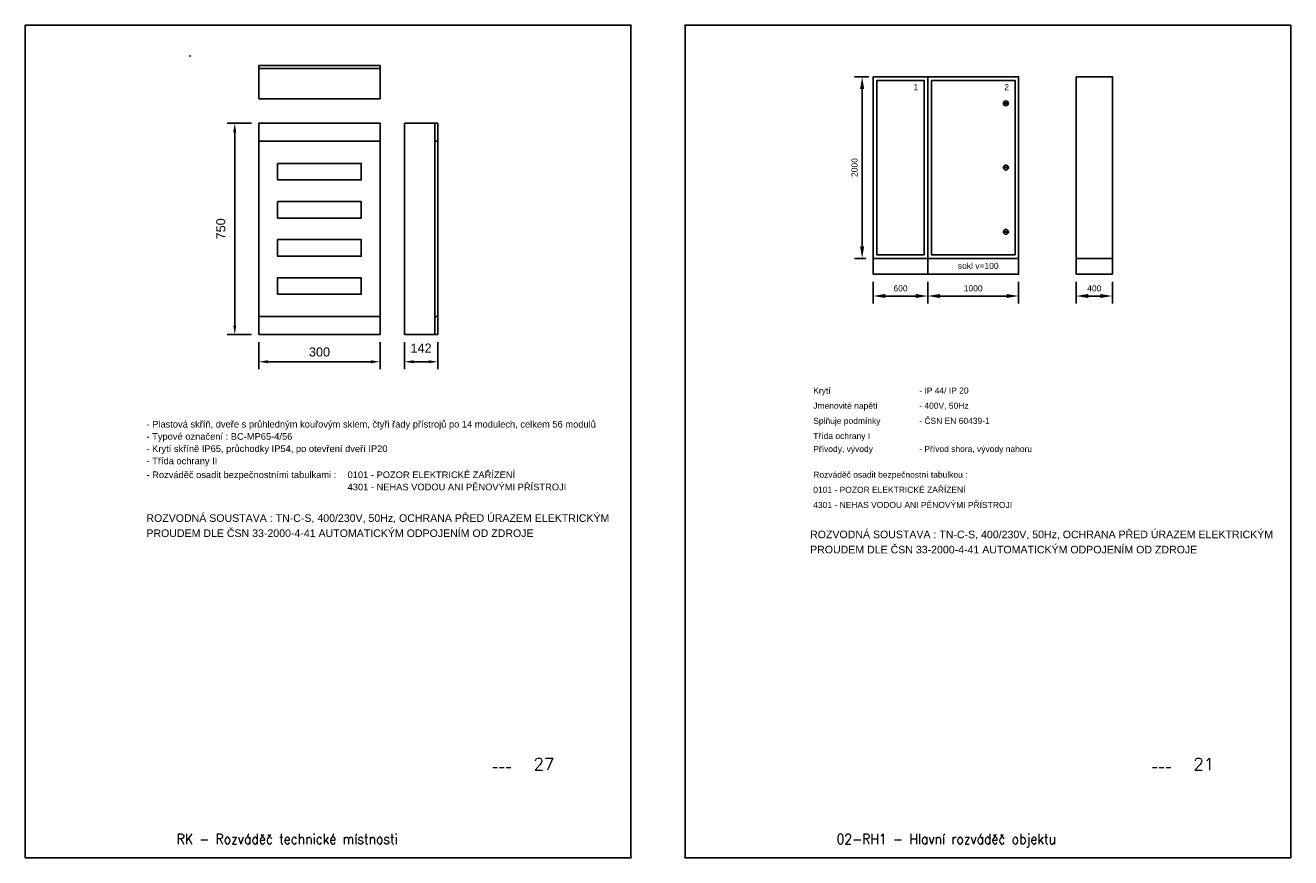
# Model space of a CAD drawing. Extents: x 779434 to 869009, y -84687 to -68442.
# Tile 6 of 6: x 848112 to 869009, y -84687 to -70937. Entities that reach past the tile are written whole.
import ezdxf

# ---------------------------------------------------------------- set-up
doc = ezdxf.new("R2010")
doc.units = 0
doc.header["$MEASUREMENT"] = 0
doc.layers.get('DEFPOINTS').update_dxf_attribs({"linetype": 'CONTINUOUS'})
for name, color, linetype in [('1-KRESBA', 7, 'CONTINUOUS'), ('__Bílá', 7, 'CONTINUOUS'), ('IN_RAZITKO', 7, 'CONTINUOUS'), ('OBRYSY', 7, 'CONTINUOUS'), ('RAZITKO', 7, 'CONTINUOUS')]:
    doc.layers.add(name, color=color, linetype=linetype)
doc.layers.add('MP2000N', color=7, linetype='CONTINUOUS', plot=False)
doc.styles.add('ARI-ROM-UNI', font='simplex.shx', dxfattribs={"width": 0.8})
doc.styles.add('Arial', font='arial.ttf')
doc.dimstyles.new('1---50', dxfattribs={"dimtxt": 150, "dimasz": 150, "dimexe": 125, "dimexo": 125, "dimgap": 75, "dimtad": 0, "dimzin": 0, "dimdsep": 46, "dimtxsty": 'Arial', "dimcen": -150, "dimdle": 1.25, "dimclrd": 256, "dimclre": 256, "dimclrt": 256, "dimadec": 4, "dimazin": 0, "dimtfac": 0.75, "dimtofl": 0, "dimtmove": 2, "dimatfit": 3, "dimfxl": 1, "dimtvp": 1.5, "dimtolj": 1, "dimtzin": 0, "dimlwd": -1, "dimlwe": -1, "dimarcsym": 0})

# ---------------------------------------------------------------- blocks, each defined once
blk = doc.blocks.new('*D23')
at = {"layer": '__Bílá', "transparency": 16777216}
for p, q in [((851845, -72553), (851446, -72553)), ((851571, -72703), (851571, -75897)), ((851845, -76047), (851446, -76047))]:
    blk.add_line(p, q, dxfattribs=at)
at = {"layer": '__Bílá', "lineweight": 35, "transparency": 16777216}
for points in [[(851546, -72703), (851596, -72703), (851571, -72553)], [(851546, -75897), (851596, -75897), (851571, -76047)]]:
    blk.add_solid(points, dxfattribs=at)
at = {"layer": 'DEFPOINTS', "color": 0, "lineweight": 35, "transparency": 16777216}
for p in [(851970, -72553), (851571, -76047), (851970, -76047)]:
    blk.add_point(p, dxfattribs=at)
at = {"layer": '__Bílá', "transparency": 16777216, "insert": (851341, -74300), "char_height": 150, "attachment_point": 5, "rotation": 90, "style": 'Arial'}
blk.add_mtext('\\A1;750', dxfattribs=at)
blk = doc.blocks.new('*D24')
at = {"layer": '__Bílá', "transparency": 16777216}
for p, q in [((851970, -76172), (851970, -76620)), ((853970, -76172), (853970, -76620)), ((852120, -76495), (853820, -76495))]:
    blk.add_line(p, q, dxfattribs=at)
at = {"layer": '__Bílá', "lineweight": 35, "transparency": 16777216}
for points in [[(852120, -76470), (852120, -76520), (851970, -76495)], [(853820, -76470), (853820, -76520), (853970, -76495)]]:
    blk.add_solid(points, dxfattribs=at)
at = {"layer": 'DEFPOINTS', "color": 0, "lineweight": 35, "transparency": 16777216}
for p in [(851970, -76047), (853970, -76047), (853970, -76495)]:
    blk.add_point(p, dxfattribs=at)
at = {"layer": '__Bílá', "transparency": 16777216, "insert": (852970, -76334), "char_height": 150, "attachment_point": 5, "style": 'Arial'}
blk.add_mtext('\\A1;300', dxfattribs=at)
blk = doc.blocks.new('*D25')
at = {"layer": '__Bílá', "transparency": 16777216}
for p, q in [((854373, -76172), (854373, -76620)), ((854923, -76172), (854923, -76620)), ((854523, -76495), (854773, -76495))]:
    blk.add_line(p, q, dxfattribs=at)
at = {"layer": '__Bílá', "lineweight": 35, "transparency": 16777216}
for points in [[(854523, -76470), (854523, -76520), (854373, -76495)], [(854773, -76470), (854773, -76520), (854923, -76495)]]:
    blk.add_solid(points, dxfattribs=at)
at = {"layer": 'DEFPOINTS', "color": 0, "lineweight": 35, "transparency": 16777216}
for p in [(854373, -76047), (854923, -76047), (854923, -76495)]:
    blk.add_point(p, dxfattribs=at)
at = {"layer": '__Bílá', "transparency": 16777216, "insert": (854648, -76269), "char_height": 150, "attachment_point": 5, "style": 'Arial'}
blk.add_mtext('\\A1;142', dxfattribs=at)
blk = doc.blocks.new('*D47')
at = {"layer": '__Bílá', "transparency": 16777216}
for p, q in [((862041, -71787), (861807, -71787)), ((861932, -71987), (861932, -74587)), ((861991, -74787), (861807, -74787))]:
    blk.add_line(p, q, dxfattribs=at)
at = {"layer": '__Bílá', "lineweight": 35, "transparency": 16777216}
for points in [[(861898, -71987), (861965, -71987), (861932, -71787)], [(861898, -74587), (861965, -74587), (861932, -74787)]]:
    blk.add_solid(points, dxfattribs=at)
at = {"layer": 'DEFPOINTS', "color": 0, "lineweight": 35, "transparency": 16777216}
for p in [(862166, -71787), (861932, -74787), (862116, -74787)]:
    blk.add_point(p, dxfattribs=at)
at = {"layer": '__Bílá', "transparency": 16777216, "insert": (861806, -73287), "char_height": 100, "attachment_point": 5, "rotation": 90, "style": 'Arial'}
blk.add_mtext('\\A1;2000', dxfattribs=at)
blk = doc.blocks.new('*D48')
at = {"layer": '__Bílá', "transparency": 16777216}
for p, q in [((863016, -75175), (863016, -75534)), ((864516, -75175), (864516, -75534)), ((863216, -75409), (864316, -75409))]:
    blk.add_line(p, q, dxfattribs=at)
at = {"layer": '__Bílá', "lineweight": 35, "transparency": 16777216}
for points in [[(863216, -75375), (863216, -75442), (863016, -75409)], [(864316, -75375), (864316, -75442), (864516, -75409)]]:
    blk.add_solid(points, dxfattribs=at)
at = {"layer": 'DEFPOINTS', "color": 0, "lineweight": 35, "transparency": 16777216}
for p in [(863016, -75050), (864516, -75050), (864516, -75409)]:
    blk.add_point(p, dxfattribs=at)
at = {"layer": '__Bílá', "transparency": 16777216, "insert": (863766, -75283), "char_height": 100, "attachment_point": 5, "style": 'Arial'}
blk.add_mtext('\\A1;1000', dxfattribs=at)
blk = doc.blocks.new('*D49')
at = {"layer": '__Bílá', "transparency": 16777216}
for p, q in [((865466, -75175), (865466, -75534)), ((866064, -75175), (866064, -75534)), ((865666, -75409), (865864, -75409))]:
    blk.add_line(p, q, dxfattribs=at)
at = {"layer": '__Bílá', "lineweight": 35, "transparency": 16777216}
for points in [[(865666, -75375), (865666, -75442), (865466, -75409)], [(865864, -75375), (865864, -75442), (866064, -75409)]]:
    blk.add_solid(points, dxfattribs=at)
at = {"layer": 'DEFPOINTS', "color": 0, "lineweight": 35, "transparency": 16777216}
for p in [(865466, -75050), (866064, -75050), (866064, -75409)]:
    blk.add_point(p, dxfattribs=at)
at = {"layer": '__Bílá', "transparency": 16777216, "insert": (865765, -75283), "char_height": 100, "attachment_point": 5, "style": 'Arial'}
blk.add_mtext('\\A1;400', dxfattribs=at)
blk = doc.blocks.new('*D50')
at = {"layer": '__Bílá', "transparency": 16777216}
for p, q in [((862116, -75175), (862116, -75534)), ((863016, -75175), (863016, -75534)), ((862316, -75409), (862816, -75409))]:
    blk.add_line(p, q, dxfattribs=at)
at = {"layer": '__Bílá', "lineweight": 35, "transparency": 16777216}
for points in [[(862316, -75375), (862316, -75442), (862116, -75409)], [(862816, -75375), (862816, -75442), (863016, -75409)]]:
    blk.add_solid(points, dxfattribs=at)
at = {"layer": 'DEFPOINTS', "color": 0, "lineweight": 35, "transparency": 16777216}
for p in [(862116, -75050), (863016, -75050), (863016, -75409)]:
    blk.add_point(p, dxfattribs=at)
at = {"layer": '__Bílá', "transparency": 16777216, "insert": (862566, -75283), "char_height": 100, "attachment_point": 5, "style": 'Arial'}
blk.add_mtext('\\A1;600', dxfattribs=at)

msp = doc.modelspace()

# ---------------------------------------------------------------- linework, layer by layer
at = {"layer": '1-KRESBA'}
for p, q in [((854872.875, -72852.01), (854922.875, -72852.01)), ((854872.875, -75747.842), (854922.875, -75747.842))]:
    msp.add_line(p, q, dxfattribs=at)
for points in [[(852279.05, -73218.689), (853660.908, -73218.689), (853660.908, -73492.049), (852279.05, -73492.049)], [(852279.05, -73848.393), (853660.908, -73848.393), (853660.908, -74121.754), (852279.05, -74121.754)], [(852279.05, -74478.098), (853660.908, -74478.098), (853660.908, -74751.458), (852279.05, -74751.458)], [(852279.05, -75381.163), (853660.908, -75381.163), (853660.908, -75107.802), (852279.05, -75107.802)]]:
    msp.add_lwpolyline(points, close=True, dxfattribs=at)
at = {"layer": '__Bílá'}
for p, q in [((851969.979, -71602.629), (853969.979, -71602.629)), ((851969.979, -71652.629), (851969.979, -71602.629)), ((851969.979, -71652.629), (851969.979, -72152.629)), ((851969.979, -71652.629), (853969.979, -71652.629)), ((853969.979, -71602.629), (853969.979, -71652.629)), ((853969.979, -72152.629), (853969.979, -71652.629)), ((851969.979, -72152.629), (853969.979, -72152.629)), ((864265.644, -72218.849), (864345.512, -72218.849)), ((864345.512, -72232.349), (864265.644, -72232.349)), ((851969.979, -72552.941), (853969.979, -72552.941)), ((851969.979, -72552.941), (851969.979, -76046.91)), ((853969.979, -76046.91), (853969.979, -72552.941)), ((854922.875, -72552.941), (854372.875, -72552.941)), ((854372.875, -72552.941), (854372.875, -76046.91)), ((854872.875, -74803.325), (854872.875, -72552.941)), ((854922.875, -74803.325), (854922.875, -72552.941)), ((853969.979, -72852.01), (851969.979, -72852.01)), ((864265.644, -73280.363), (864345.512, -73280.363)), ((864345.512, -73293.863), (864265.644, -73293.863)), ((864345.512, -74341.876), (864265.644, -74341.876)), ((864265.644, -74355.376), (864345.512, -74355.376)), ((854872.875, -76046.91), (854872.875, -74803.325)), ((854922.875, -76046.91), (854922.875, -74803.325)), ((853969.979, -75747.842), (851969.979, -75747.842)), ((851969.979, -76046.91), (853969.979, -76046.91)), ((854372.875, -76046.91), (854922.875, -76046.91))]:
    msp.add_line(p, q, dxfattribs=at)
for points in [[(862116.314, -71787.113), (863016.314, -71787.113), (863016.314, -74787.113), (862116.314, -74787.113)], [(862176.314, -71847.113), (862956.314, -71847.113), (862956.314, -74727.113), (862176.314, -74727.113)], [(863016.314, -71787.113), (864516.314, -71787.113), (864516.314, -74787.113), (863016.314, -74787.113)], [(863076.314, -71847.113), (864456.314, -71847.113), (864456.314, -74727.113), (863076.314, -74727.113)], [(865466.281, -71787.113), (866064.164, -71787.113), (866064.164, -74787.113), (865466.281, -74787.113)], [(862116.314, -74787.113), (863016.314, -74787.113), (863016.314, -75049.613), (862116.314, -75049.613)], [(863016.314, -74787.113), (864516.314, -74787.113), (864516.314, -75049.613), (863016.314, -75049.613)], [(865466.281, -74787.113), (866064.164, -74787.113), (866064.164, -75049.613), (865466.281, -75049.613)]]:
    msp.add_lwpolyline(points, close=True, dxfattribs=at)
for centre in [(864305.578, -72225.599), (864305.578, -73287.113), (864305.578, -74348.626)]:
    msp.add_circle(centre, 40.5, dxfattribs=at)
at = {"layer": 'MP2000N', "color": 6, "linetype": 'Continuous'}
for p, q in [((858112.122, -70937.219), (848112.122, -70937.219)), ((858112.122, -70937.219), (848112.122, -70937.219)), ((858112.122, -70937.219), (848112.122, -70937.219)), ((858112.122, -70937.219), (848112.122, -70937.219)), ((858112.122, -70937.219), (848112.122, -70937.219)), ((848112.122, -70937.219), (848112.122, -84687.219)), ((858112.122, -70937.219), (848112.122, -70937.219)), ((858112.122, -70937.219), (848112.122, -70937.219)), ((858112.122, -84687.219), (858112.122, -70937.219)), ((869008.993, -70937.219), (859008.993, -70937.219)), ((869008.993, -70937.219), (859008.993, -70937.219)), ((869008.993, -70937.219), (859008.993, -70937.219)), ((869008.993, -70937.219), (859008.993, -70937.219)), ((869008.993, -70937.219), (859008.993, -70937.219)), ((859008.993, -70937.219), (859008.993, -84687.219)), ((869008.993, -70937.219), (859008.993, -70937.219)), ((869008.993, -70937.219), (859008.993, -70937.219)), ((869008.993, -84687.219), (869008.993, -70937.219)), ((848112.122, -84687.219), (858112.122, -84687.219)), ((859008.993, -84687.219), (869008.993, -84687.219))]:
    msp.add_line(p, q, dxfattribs=at)
for points in [[(848112.122, -70937.219), (858112.122, -70937.219), (858112.122, -84687.219), (848112.122, -84687.219)], [(859008.993, -70937.219), (869008.993, -70937.219), (869008.993, -84687.219), (859008.993, -84687.219)]]:
    msp.add_lwpolyline(points, close=True, dxfattribs=at)
at = {"layer": 'OBRYSY', "color": 2, "linetype": 'Continuous'}
for p in [(858112.122, -70937.219), (858112.122, -70937.219), (858112.122, -70937.219), (858112.122, -70937.219), (858112.122, -70937.219), (858112.122, -70937.219), (858112.122, -70937.219), (858112.122, -84687.219), (869008.993, -84687.219)]:
    msp.add_point(p, dxfattribs=at)
at = {"layer": 'RAZITKO', "color": 2, "linetype": 'Continuous'}
for p in [(848112.122, -70937.219), (848112.122, -70937.219), (848112.122, -70937.219), (848112.122, -70937.219), (848112.122, -70937.219), (848112.122, -70937.219), (859008.993, -70937.219), (859008.993, -70937.219), (859008.993, -70937.219), (859008.993, -70937.219), (859008.993, -70937.219), (859008.993, -70937.219), (850830.909, -71443.131), (848112.122, -84687.219), (848112.122, -84687.219), (848112.122, -84687.219), (859008.993, -84687.219), (859008.993, -84687.219), (859008.993, -84687.219)]:
    msp.add_point(p, dxfattribs=at)

# ---------------------------------------------------------------- texts
at = {"layer": '__Bílá', "style": 'Arial'}
for s, height, p in [('1', 100, (862779.283, -72008.766)), ('2', 100, (864279.283, -72008.766)), ('sokl v=100', 100, (863513.182, -74961.292)), ('Krytí', 100, (861124.66, -77020.75)), ('- IP 44/ IP 20', 100, (862874.66, -77020.75)), ('Jmenovité napětí', 100, (861124.66, -77270.75)), ('- 400V, 50Hz', 100, (862874.66, -77270.75)), ('- Plastová skříň, dveře s průhledným kouřovým sklem, čtyři řady přístrojů po 14 modulech, celkem 56 modulů', 110, (850113.462, -77581.565)), ('Splňuje podmínky', 100, (861124.66, -77520.75)), ('- ČSN EN 60439-1', 100, (862874.66, -77520.75)), ('- Typové označení : BC-MP65-4/56', 110, (850113.462, -77783.684)), ('Třída ochrany I', 100, (861124.66, -77770.75)), ('- Krytí skříně IP65, průchodky IP54, po otevření dveří IP20', 110, (850113.462, -77985.804)), ('Přívody, vývody', 100, (861124.66, -77985.511)), ('- Přívod shora, vývody nahoru', 100, (862874.66, -77985.511)), ('- Třída ochrany II', 110, (850113.462, -78187.924)), ('- Rozváděč osadit bezpečnostními tabulkami :', 110, (850113.462, -78416.895)), ('0101 - POZOR ELEKTRICKÉ ZAŘÍZENÍ', 110, (853434.571, -78416.895)), ('Rozváděč osadit bezpečnostní tabulkou :', 100, (861124.66, -78409.929)), ('4301 - NEHAS VODOU ANI PĚNOVÝMI PŘÍSTROJI', 110, (853434.571, -78619.015)), ('0101 - POZOR ELEKTRICKÉ ZAŘÍZENÍ', 100, (861124.66, -78659.929)), ('4301 - NEHAS VODOU ANI PĚNOVÝMI PŘÍSTROJI', 100, (861124.66, -78909.929)), ('ROZVODNÁ SOUSTAVA : TN-C-S, 400/230V, 50Hz, OCHRANA PŘED ÚRAZEM ELEKTRICKÝM', 125, (850111.919, -79139.523)), ('PROUDEM DLE ČSN 33-2000-4-41 AUTOMATICKÝM ODPOJENÍM OD ZDROJE', 125, (850111.919, -79389.523)), ('ROZVODNÁ SOUSTAVA : TN-C-S, 400/230V, 50Hz, OCHRANA PŘED ÚRAZEM ELEKTRICKÝM', 125, (861072.58, -79409.929)), ('PROUDEM DLE ČSN 33-2000-4-41 AUTOMATICKÝM ODPOJENÍM OD ZDROJE', 125, (861072.58, -79659.929))]:
    msp.add_text(s, height=height, dxfattribs=at).set_placement(p)
at = {"layer": 'IN_RAZITKO', "transparency": 33554687, "style": 'ARI-ROM-UNI'}
for s, height, p in [('27', 200, (856505.065, -83241.657)), ('21', 200, (867401.936, -83241.657)), ('---', 100, (855814.184, -83241.657)), ('---', 100, (866711.055, -83241.657))]:
    msp.add_text(s, height=height, dxfattribs=at).set_placement(p)
at = {"layer": 'IN_RAZITKO', "transparency": 33554687, "style": 'ARI-ROM-UNI', "width": 0.9}
for s, p in [('RK - Rozváděč technické místnosti', (850612.33, -84461.688)), ('02-RH1 - Hlavní rozváděč objektu', (861509.201, -84461.688))]:
    msp.add_text(s, height=166.66667, dxfattribs=at).set_placement(p)

# ---------------------------------------------------------------- dimensions: what is measured, and where the dimension line sits
at = {"layer": '__Bílá'}
dim = msp.add_linear_dim(base=(861931.558, -74787.113), p1=(862166.314, -71787.113), p2=(862116.314, -74787.113), angle=90, text='2000', dimstyle='1---50', override={"dimtxt": 100, "dimasz": 200, "dimtad": 1}, dxfattribs=at)
dim.commit()
dim.dimension.update_dxf_attribs({"geometry": '*D47', "text_midpoint": (861805.501, -73287.113)})
dim = msp.add_linear_dim(base=(851570.749, -76046.91), p1=(851969.979, -72552.941), p2=(851969.979, -76046.91), angle=90, text='750', dimstyle='1---50', dxfattribs=at)
dim.commit()
dim.dimension.update_dxf_attribs({"geometry": '*D23', "text_midpoint": (851340.991, -74299.926)})
for base, p1, p2, text, picture, middle in [((863016.314, -75408.677), (862116.314, -75049.613), (863016.314, -75049.613), '600', '*D50', (862566.314, -75282.619)), ((864516.314, -75408.677), (863016.314, -75049.613), (864516.314, -75049.613), '1000', '*D48', (863766.314, -75282.619)), ((866064.164, -75408.677), (865466.281, -75049.613), (866064.164, -75049.613), '400', '*D49', (865765.222, -75282.619))]:
    dim = msp.add_linear_dim(base=base, p1=p1, p2=p2, text=text, dimstyle='1---50', override={"dimtxt": 100, "dimasz": 200, "dimtad": 1}, dxfattribs=at)
    dim.commit()
    dim.dimension.update_dxf_attribs({"geometry": picture, "text_midpoint": middle})
dim = msp.add_linear_dim(base=(853969.979, -76494.771), p1=(851969.979, -76046.91), p2=(853969.979, -76046.91), text='300', dimstyle='1---50', dxfattribs=at)
dim.commit()
dim.dimension.update_dxf_attribs({"geometry": '*D24', "text_midpoint": (852969.979, -76334.382), "dimtype": 160})
dim = msp.add_linear_dim(base=(854922.875, -76494.771), p1=(854372.875, -76046.91), p2=(854922.875, -76046.91), text='142', dimstyle='1---50', dxfattribs=at)
dim.commit()
dim.dimension.update_dxf_attribs({"geometry": '*D25', "text_midpoint": (854647.875, -76268.85)})

doc.saveas('drawing.dxf')
